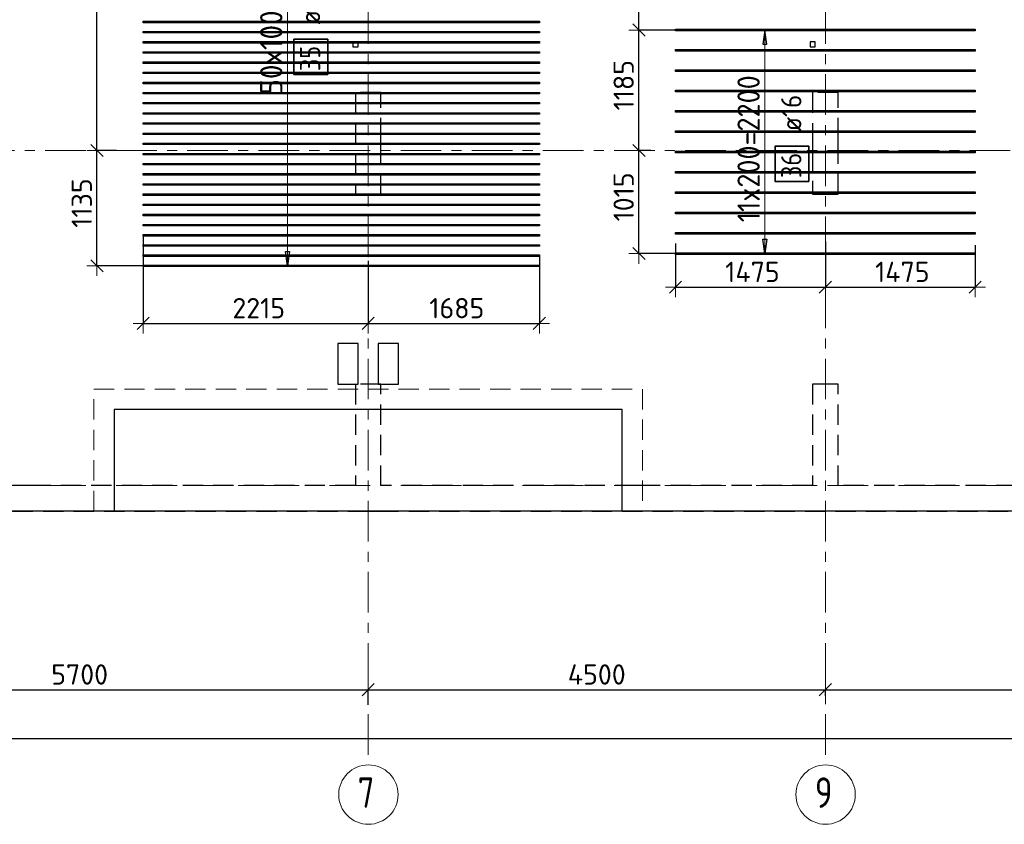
# Model space of a CAD drawing. Header units: metres. Extents: x -38 to 100, y -15 to 19.
# Tile 13 of 63: x 16.02 to 25.71, y -3.33 to 4.59. Entities that reach past the tile are written whole.
import ezdxf

# ---------------------------------------------------------------- set-up
doc = ezdxf.new("R2010")
doc.units = ezdxf.units.M
doc.header["$PDMODE"] = 65
for name, pattern in [('______11', [0.5, 0.4, -0.05, 0, -0.05]), ('______2', [0.27, 0.2, -0.07]), ('______5', [1.1, 0.8, -0.1, 0.1, -0.1])]:
    doc.linetypes.add(name, pattern=pattern)
for name, color, linetype, lineweight in [('XR$2$Осевая линия (1)', 7, '______5', 13), ('XR$2$Размерная линия (1)', 7, 'Continuous', 13), ('XR$3$Перекрытие (1)', 7, 'Continuous', 35), ('XR$3$Перекрытие (2)', 7, 'Continuous', 35), ('XR$3$Размерная линия (1)', 7, 'Continuous', 13), ('XR$5$Стена (1)', 7, 'Continuous', 35)]:
    doc.layers.add(name, color=color, linetype=linetype, lineweight=lineweight)
doc.layers.add('XR$3$Арм.стержн.Доп. Арм верхн.зоны Х', color=7, linetype='Continuous', lineweight=35, true_color=0x8c8cff)
doc.styles.add('ISOCPEUR', font='txt')
doc.dimstyles.new('DIMSTYLE_3', dxfattribs={"dimtxt": 0.2, "dimasz": 0.2, "dimexe": 0, "dimexo": 0, "dimgap": 0.1, "dimtad": 2, "dimdec": 0, "dimlfac": 1000, "dimrnd": 5, "dimzin": 12, "dimdsep": 46, "dimtxsty": 'ISOCPEUR', "dimblk1": 'ALL_ML_STRICH', "dimblk2": 'ALL_ML_STRICH', "dimsah": 1, "dimcen": 0, "dimclrd": 7, "dimclre": 256, "dimclrt": 7, "dimadec": 0, "dimazin": 0, "dimtfac": 1, "dimtdec": 0, "dimtix": 1, "dimtmove": 2, "dimatfit": 3, "dimfxl": 0, "dimtzin": 0, "dimlwd": 0, "dimlwe": -3, "dimarcsym": 0})

# ---------------------------------------------------------------- blocks, each defined once
blk = doc.blocks.new('ALL_ML_STRICH')
at = {"color": 0, "linetype": 'ByBlock', "lineweight": -2}
for p, q in [((0, -0.5), (0, 0.5)), ((-1, 0), (0.5, 0)), ((-0.3, -0.3), (0.3, 0.3))]:
    blk.add_line(p, q, dxfattribs=at)
blk = doc.blocks.new('*D8')
at = {"layer": 'DEFPOINTS', "color": 7, "linetype": 'Continuous', "lineweight": 13, "transparency": 33554687}
for p in [(13.75, -2.009), (13.75, -2.0432), (19.45, -2.1375)]:
    blk.add_point(p, dxfattribs=at)
at = {"layer": 'XR$2$Размерная линия (1)', "color": 9, "linetype": 'Continuous', "lineweight": -2, "true_color": 0xc7c7c7, "transparency": 33554687}
for p, q in [((13.75, -2.0632), (13.75, -2.009)), ((19.45, -2.1575), (19.45, -2.009))]:
    blk.add_line(p, q, dxfattribs=at)
at = {"layer": 'XR$2$Размерная линия (1)', "color": 7, "linetype": 'Continuous', "lineweight": -2, "transparency": 33554687}
blk.add_line((13.75, -2.009), (19.45, -2.009), dxfattribs=at)
at = {"layer": 'XR$2$Размерная линия (1)', "color": 7, "linetype": 'Continuous', "lineweight": 13, "transparency": 33554687, "xscale": 0.2, "yscale": 0.2, "zscale": 0.2, "rotation": 180}
blk.add_blockref('ALL_ML_STRICH', (13.75, -2.009), dxfattribs=at)
at = {"layer": 'XR$2$Размерная линия (1)', "color": 7, "linetype": 'Continuous', "lineweight": 13, "transparency": 33554687, "xscale": 0.2, "yscale": 0.2, "zscale": 0.2}
blk.add_blockref('ALL_ML_STRICH', (19.45, -2.009), dxfattribs=at)
at = {"layer": 'XR$2$Размерная линия (1)', "color": 7, "linetype": 'Continuous', "lineweight": 13, "transparency": 33554687, "insert": (16.61, -1.859), "char_height": 0.2, "width": 0.8, "attachment_point": 5, "style": 'ISOCPEUR'}
blk.add_mtext('\\A1;{5700}', dxfattribs=at)
blk = doc.blocks.new('*D9')
at = {"layer": 'DEFPOINTS', "color": 7, "linetype": 'Continuous', "lineweight": 13, "transparency": 33554687}
for p in [(19.45, -2.009), (23.95, -2.0508), (19.45, -2.1375)]:
    blk.add_point(p, dxfattribs=at)
at = {"layer": 'XR$2$Размерная линия (1)', "color": 9, "linetype": 'Continuous', "lineweight": -2, "true_color": 0xc7c7c7, "transparency": 33554687}
for p, q in [((19.45, -2.1575), (19.45, -2.009)), ((23.95, -2.0708), (23.95, -2.009))]:
    blk.add_line(p, q, dxfattribs=at)
at = {"layer": 'XR$2$Размерная линия (1)', "color": 7, "linetype": 'Continuous', "lineweight": -2, "transparency": 33554687}
blk.add_line((19.45, -2.009), (23.95, -2.009), dxfattribs=at)
at = {"layer": 'XR$2$Размерная линия (1)', "color": 7, "linetype": 'Continuous', "lineweight": 13, "transparency": 33554687, "xscale": 0.2, "yscale": 0.2, "zscale": 0.2, "rotation": 180}
blk.add_blockref('ALL_ML_STRICH', (19.45, -2.009), dxfattribs=at)
at = {"layer": 'XR$2$Размерная линия (1)', "color": 7, "linetype": 'Continuous', "lineweight": 13, "transparency": 33554687, "xscale": 0.2, "yscale": 0.2, "zscale": 0.2}
blk.add_blockref('ALL_ML_STRICH', (23.95, -2.009), dxfattribs=at)
at = {"layer": 'XR$2$Размерная линия (1)', "color": 7, "linetype": 'Continuous', "lineweight": 13, "transparency": 33554687, "insert": (21.7, -1.859), "char_height": 0.2, "width": 0.8, "attachment_point": 5, "style": 'ISOCPEUR'}
blk.add_mtext('\\A1;{4500}', dxfattribs=at)
blk = doc.blocks.new('*D10')
at = {"layer": 'DEFPOINTS', "color": 7, "linetype": 'Continuous', "lineweight": 13, "transparency": 33554687}
for p in [(23.95, -2.009), (23.95, -2.0508), (28.45, -2.1533)]:
    blk.add_point(p, dxfattribs=at)
at = {"layer": 'XR$2$Размерная линия (1)', "color": 9, "linetype": 'Continuous', "lineweight": -2, "true_color": 0xc7c7c7, "transparency": 33554687}
for p, q in [((23.95, -2.0708), (23.95, -2.009)), ((28.45, -2.1733), (28.45, -2.009))]:
    blk.add_line(p, q, dxfattribs=at)
at = {"layer": 'XR$2$Размерная линия (1)', "color": 7, "linetype": 'Continuous', "lineweight": -2, "transparency": 33554687}
blk.add_line((23.95, -2.009), (28.45, -2.009), dxfattribs=at)
at = {"layer": 'XR$2$Размерная линия (1)', "color": 7, "linetype": 'Continuous', "lineweight": 13, "transparency": 33554687, "xscale": 0.2, "yscale": 0.2, "zscale": 0.2, "rotation": 180}
blk.add_blockref('ALL_ML_STRICH', (23.95, -2.009), dxfattribs=at)
at = {"layer": 'XR$2$Размерная линия (1)', "color": 7, "linetype": 'Continuous', "lineweight": 13, "transparency": 33554687, "xscale": 0.2, "yscale": 0.2, "zscale": 0.2}
blk.add_blockref('ALL_ML_STRICH', (28.45, -2.009), dxfattribs=at)
at = {"layer": 'XR$2$Размерная линия (1)', "color": 7, "linetype": 'Continuous', "lineweight": 13, "transparency": 33554687, "insert": (26.2, -1.859), "char_height": 0.2, "width": 0.8, "attachment_point": 5, "style": 'ISOCPEUR'}
blk.add_mtext('\\A1;{4500}', dxfattribs=at)
blk = doc.blocks.new('*D18')
at = {"layer": 'DEFPOINTS', "color": 7, "linetype": 'Continuous', "lineweight": 13, "transparency": 33554687}
for p in [(0.5, -2.3633), (61.6, -2.4001), (0.5, -2.4901)]:
    blk.add_point(p, dxfattribs=at)
at = {"layer": 'XR$2$Размерная линия (1)', "color": 9, "linetype": 'Continuous', "lineweight": -2, "true_color": 0xc7c7c7, "transparency": 33554687}
for p, q in [((0.5, -2.3833), (0.5, -2.4901)), ((61.6, -2.4201), (61.6, -2.4901))]:
    blk.add_line(p, q, dxfattribs=at)
at = {"layer": 'XR$2$Размерная линия (1)', "color": 7, "linetype": 'Continuous', "lineweight": -2, "transparency": 33554687}
blk.add_line((0.5, -2.4901), (61.6, -2.4901), dxfattribs=at)
at = {"layer": 'XR$2$Размерная линия (1)', "color": 7, "linetype": 'Continuous', "lineweight": 13, "transparency": 33554687, "xscale": 0.2, "yscale": 0.2, "zscale": 0.2, "rotation": 180}
blk.add_blockref('ALL_ML_STRICH', (0.5, -2.4901), dxfattribs=at)
at = {"layer": 'XR$2$Размерная линия (1)', "color": 7, "linetype": 'Continuous', "lineweight": 13, "transparency": 33554687, "xscale": 0.2, "yscale": 0.2, "zscale": 0.2}
blk.add_blockref('ALL_ML_STRICH', (61.6, -2.4901), dxfattribs=at)
at = {"layer": 'XR$2$Размерная линия (1)', "color": 7, "linetype": 'Continuous', "lineweight": 13, "transparency": 33554687, "insert": (31.1, -2.3401), "char_height": 0.2, "width": 1, "attachment_point": 5, "style": 'ISOCPEUR'}
blk.add_mtext('\\A1;{61100}', dxfattribs=at)
blk = doc.blocks.new('*D57')
at = {"layer": 'DEFPOINTS', "color": 7, "linetype": 'Continuous', "lineweight": 13, "transparency": 33554687}
for p in [(22.475, 2.4056), (23.95, 2.4223), (22.475, 1.9546)]:
    blk.add_point(p, dxfattribs=at)
at = {"layer": 'XR$3$Размерная линия (1)', "color": 9, "linetype": 'Continuous', "lineweight": -2, "true_color": 0xc7c7c7, "transparency": 33554687}
for p, q in [((22.475, 2.3856), (22.475, 1.9546)), ((23.95, 2.4023), (23.95, 1.9546))]:
    blk.add_line(p, q, dxfattribs=at)
at = {"layer": 'XR$3$Размерная линия (1)', "color": 7, "linetype": 'Continuous', "lineweight": -2, "transparency": 33554687}
blk.add_line((22.475, 1.9546), (23.95, 1.9546), dxfattribs=at)
at = {"layer": 'XR$3$Размерная линия (1)', "color": 7, "linetype": 'Continuous', "lineweight": 13, "transparency": 33554687, "xscale": 0.2, "yscale": 0.2, "zscale": 0.2, "rotation": 180}
blk.add_blockref('ALL_ML_STRICH', (22.475, 1.9546), dxfattribs=at)
at = {"layer": 'XR$3$Размерная линия (1)', "color": 7, "linetype": 'Continuous', "lineweight": 13, "transparency": 33554687, "xscale": 0.2, "yscale": 0.2, "zscale": 0.2}
blk.add_blockref('ALL_ML_STRICH', (23.95, 1.9546), dxfattribs=at)
at = {"layer": 'XR$3$Размерная линия (1)', "color": 7, "linetype": 'Continuous', "lineweight": 13, "transparency": 33554687, "insert": (23.2325, 2.1046), "char_height": 0.2, "width": 0.8, "attachment_point": 5, "style": 'ISOCPEUR'}
blk.add_mtext('\\A1;{1475}', dxfattribs=at)
blk = doc.blocks.new('*D58')
at = {"layer": 'DEFPOINTS', "color": 7, "linetype": 'Continuous', "lineweight": 13, "transparency": 33554687}
for p in [(23.95, 2.4223), (25.425, 2.3889), (23.95, 1.9546)]:
    blk.add_point(p, dxfattribs=at)
at = {"layer": 'XR$3$Размерная линия (1)', "color": 9, "linetype": 'Continuous', "lineweight": -2, "true_color": 0xc7c7c7, "transparency": 33554687}
for p, q in [((23.95, 2.4023), (23.95, 1.9546)), ((25.425, 2.3689), (25.425, 1.9546))]:
    blk.add_line(p, q, dxfattribs=at)
at = {"layer": 'XR$3$Размерная линия (1)', "color": 7, "linetype": 'Continuous', "lineweight": -2, "transparency": 33554687}
blk.add_line((23.95, 1.9546), (25.425, 1.9546), dxfattribs=at)
at = {"layer": 'XR$3$Размерная линия (1)', "color": 7, "linetype": 'Continuous', "lineweight": 13, "transparency": 33554687, "xscale": 0.2, "yscale": 0.2, "zscale": 0.2, "rotation": 180}
blk.add_blockref('ALL_ML_STRICH', (23.95, 1.9546), dxfattribs=at)
at = {"layer": 'XR$3$Размерная линия (1)', "color": 7, "linetype": 'Continuous', "lineweight": 13, "transparency": 33554687, "xscale": 0.2, "yscale": 0.2, "zscale": 0.2}
blk.add_blockref('ALL_ML_STRICH', (25.425, 1.9546), dxfattribs=at)
at = {"layer": 'XR$3$Размерная линия (1)', "color": 7, "linetype": 'Continuous', "lineweight": 13, "transparency": 33554687, "insert": (24.7075, 2.1046), "char_height": 0.2, "width": 0.8, "attachment_point": 5, "style": 'ISOCPEUR'}
blk.add_mtext('\\A1;{1475}', dxfattribs=at)
blk = doc.blocks.new('*D65')
at = {"layer": 'DEFPOINTS', "color": 7, "linetype": 'Continuous', "lineweight": 13, "transparency": 33554687}
for p in [(17.2357, 2.4905), (19.45, 2.2339), (17.2357, 1.5977)]:
    blk.add_point(p, dxfattribs=at)
at = {"layer": 'XR$3$Размерная линия (1)', "color": 9, "linetype": 'Continuous', "lineweight": -2, "true_color": 0xc7c7c7, "transparency": 33554687}
for p, q in [((17.2357, 2.4705), (17.2357, 1.5977)), ((19.45, 2.2139), (19.45, 1.5977))]:
    blk.add_line(p, q, dxfattribs=at)
at = {"layer": 'XR$3$Размерная линия (1)', "color": 7, "linetype": 'Continuous', "lineweight": -2, "transparency": 33554687}
blk.add_line((17.2357, 1.5977), (19.45, 1.5977), dxfattribs=at)
at = {"layer": 'XR$3$Размерная линия (1)', "color": 7, "linetype": 'Continuous', "lineweight": 13, "transparency": 33554687, "xscale": 0.2, "yscale": 0.2, "zscale": 0.2, "rotation": 180}
blk.add_blockref('ALL_ML_STRICH', (17.2357, 1.5977), dxfattribs=at)
at = {"layer": 'XR$3$Размерная линия (1)', "color": 7, "linetype": 'Continuous', "lineweight": 13, "transparency": 33554687, "xscale": 0.2, "yscale": 0.2, "zscale": 0.2}
blk.add_blockref('ALL_ML_STRICH', (19.45, 1.5977), dxfattribs=at)
at = {"layer": 'XR$3$Размерная линия (1)', "color": 7, "linetype": 'Continuous', "lineweight": 13, "transparency": 33554687, "insert": (18.3728, 1.7477), "char_height": 0.2, "width": 0.8, "attachment_point": 5, "style": 'ISOCPEUR'}
blk.add_mtext('\\A1;{2215}', dxfattribs=at)
blk = doc.blocks.new('*D66')
at = {"layer": 'DEFPOINTS', "color": 7, "linetype": 'Continuous', "lineweight": 13, "transparency": 33554687}
for p in [(19.45, 2.2339), (21.1357, 2.2852), (19.45, 1.5977)]:
    blk.add_point(p, dxfattribs=at)
at = {"layer": 'XR$3$Размерная линия (1)', "color": 9, "linetype": 'Continuous', "lineweight": -2, "true_color": 0xc7c7c7, "transparency": 33554687}
for p, q in [((21.1357, 2.2652), (21.1357, 1.5977)), ((19.45, 2.2139), (19.45, 1.5977))]:
    blk.add_line(p, q, dxfattribs=at)
at = {"layer": 'XR$3$Размерная линия (1)', "color": 7, "linetype": 'Continuous', "lineweight": -2, "transparency": 33554687}
blk.add_line((19.45, 1.5977), (21.1357, 1.5977), dxfattribs=at)
at = {"layer": 'XR$3$Размерная линия (1)', "color": 7, "linetype": 'Continuous', "lineweight": 13, "transparency": 33554687, "xscale": 0.2, "yscale": 0.2, "zscale": 0.2, "rotation": 180}
blk.add_blockref('ALL_ML_STRICH', (19.45, 1.5977), dxfattribs=at)
at = {"layer": 'XR$3$Размерная линия (1)', "color": 7, "linetype": 'Continuous', "lineweight": 13, "transparency": 33554687, "xscale": 0.2, "yscale": 0.2, "zscale": 0.2}
blk.add_blockref('ALL_ML_STRICH', (21.1357, 1.5977), dxfattribs=at)
at = {"layer": 'XR$3$Размерная линия (1)', "color": 7, "linetype": 'Continuous', "lineweight": 13, "transparency": 33554687, "insert": (20.3228, 1.7477), "char_height": 0.2, "width": 0.8, "attachment_point": 5, "style": 'ISOCPEUR'}
blk.add_mtext('\\A1;{1685}', dxfattribs=at)
blk = doc.blocks.new('*D132')
at = {"layer": 'DEFPOINTS', "color": 7, "linetype": 'Continuous', "lineweight": 13, "transparency": 33554687}
for p in [(16.9934, 3.3), (16.7809, 2.1648), (17.4097, 2.1648)]:
    blk.add_point(p, dxfattribs=at)
at = {"layer": 'XR$3$Размерная линия (1)', "color": 9, "linetype": 'Continuous', "lineweight": -2, "true_color": 0xc7c7c7, "transparency": 33554687}
for p, q in [((16.9734, 3.3), (16.7809, 3.3)), ((17.3897, 2.1648), (16.7809, 2.1648))]:
    blk.add_line(p, q, dxfattribs=at)
at = {"layer": 'XR$3$Размерная линия (1)', "color": 7, "linetype": 'Continuous', "lineweight": -2, "transparency": 33554687}
blk.add_line((16.7809, 2.1648), (16.7809, 3.3), dxfattribs=at)
at = {"layer": 'XR$3$Размерная линия (1)', "color": 7, "linetype": 'Continuous', "lineweight": 13, "transparency": 33554687, "xscale": 0.2, "yscale": 0.2, "zscale": 0.2}
for p, rotation in [((16.7809, 3.3), 90), ((16.7809, 2.1648), 270)]:
    blk.add_blockref('ALL_ML_STRICH', p, dxfattribs=dict(at, rotation=rotation))
at = {"layer": 'XR$3$Размерная линия (1)', "color": 7, "linetype": 'Continuous', "lineweight": 13, "transparency": 33554687, "insert": (16.6309, 2.7824), "char_height": 0.2, "width": 0.8, "attachment_point": 5, "rotation": 90, "style": 'ISOCPEUR'}
blk.add_mtext('\\A1;{1135}', dxfattribs=at)
blk = doc.blocks.new('*D133')
at = {"layer": 'DEFPOINTS', "color": 7, "linetype": 'Continuous', "lineweight": 13, "transparency": 33554687}
for p in [(17.3274, 7.1648), (16.7809, 3.3), (16.9934, 3.3)]:
    blk.add_point(p, dxfattribs=at)
at = {"layer": 'XR$3$Размерная линия (1)', "color": 9, "linetype": 'Continuous', "lineweight": -2, "true_color": 0xc7c7c7, "transparency": 33554687}
for p, q in [((17.3074, 7.1648), (16.7809, 7.1648)), ((16.9734, 3.3), (16.7809, 3.3))]:
    blk.add_line(p, q, dxfattribs=at)
at = {"layer": 'XR$3$Размерная линия (1)', "color": 7, "linetype": 'Continuous', "lineweight": -2, "transparency": 33554687}
blk.add_line((16.7809, 3.3), (16.7809, 7.1648), dxfattribs=at)
at = {"layer": 'XR$3$Размерная линия (1)', "color": 7, "linetype": 'Continuous', "lineweight": 13, "transparency": 33554687, "xscale": 0.2, "yscale": 0.2, "zscale": 0.2}
for p, rotation in [((16.7809, 7.1648), 90), ((16.7809, 3.3), 270)]:
    blk.add_blockref('ALL_ML_STRICH', p, dxfattribs=dict(at, rotation=rotation))
at = {"layer": 'XR$3$Размерная линия (1)', "color": 7, "linetype": 'Continuous', "lineweight": 13, "transparency": 33554687, "insert": (16.6309, 5.2424), "char_height": 0.2, "width": 0.8, "attachment_point": 5, "rotation": 90, "style": 'ISOCPEUR'}
blk.add_mtext('\\A1;{3865}', dxfattribs=at)
blk = doc.blocks.new('*D134')
at = {"layer": 'DEFPOINTS', "color": 7, "linetype": 'Continuous', "lineweight": 13, "transparency": 33554687}
for p in [(22.2528, 3.3), (22.1149, 2.2854), (22.5811, 2.2854)]:
    blk.add_point(p, dxfattribs=at)
at = {"layer": 'XR$3$Размерная линия (1)', "color": 9, "linetype": 'Continuous', "lineweight": -2, "true_color": 0xc7c7c7, "transparency": 33554687}
for p, q in [((22.2328, 3.3), (22.1149, 3.3)), ((22.5611, 2.2854), (22.1149, 2.2854))]:
    blk.add_line(p, q, dxfattribs=at)
at = {"layer": 'XR$3$Размерная линия (1)', "color": 7, "linetype": 'Continuous', "lineweight": -2, "transparency": 33554687}
blk.add_line((22.1149, 2.2854), (22.1149, 3.3), dxfattribs=at)
at = {"layer": 'XR$3$Размерная линия (1)', "color": 7, "linetype": 'Continuous', "lineweight": 13, "transparency": 33554687, "xscale": 0.2, "yscale": 0.2, "zscale": 0.2}
for p, rotation in [((22.1149, 3.3), 90), ((22.1149, 2.2854), 270)]:
    blk.add_blockref('ALL_ML_STRICH', p, dxfattribs=dict(at, rotation=rotation))
at = {"layer": 'XR$3$Размерная линия (1)', "color": 7, "linetype": 'Continuous', "lineweight": 13, "transparency": 33554687, "insert": (21.9649, 2.8427), "char_height": 0.2, "width": 0.8, "attachment_point": 5, "rotation": 90, "style": 'ISOCPEUR'}
blk.add_mtext('\\A1;{1015}', dxfattribs=at)
blk = doc.blocks.new('*D135')
at = {"layer": 'DEFPOINTS', "color": 7, "linetype": 'Continuous', "lineweight": 13, "transparency": 33554687}
for p in [(22.6263, 4.4854), (22.1149, 3.3), (22.2528, 3.3)]:
    blk.add_point(p, dxfattribs=at)
at = {"layer": 'XR$3$Размерная линия (1)', "color": 9, "linetype": 'Continuous', "lineweight": -2, "true_color": 0xc7c7c7, "transparency": 33554687}
for p, q in [((22.6063, 4.4854), (22.1149, 4.4854)), ((22.2328, 3.3), (22.1149, 3.3))]:
    blk.add_line(p, q, dxfattribs=at)
at = {"layer": 'XR$3$Размерная линия (1)', "color": 7, "linetype": 'Continuous', "lineweight": -2, "transparency": 33554687}
blk.add_line((22.1149, 3.3), (22.1149, 4.4854), dxfattribs=at)
at = {"layer": 'XR$3$Размерная линия (1)', "color": 7, "linetype": 'Continuous', "lineweight": 13, "transparency": 33554687, "xscale": 0.2, "yscale": 0.2, "zscale": 0.2}
for p, rotation in [((22.1149, 4.4854), 90), ((22.1149, 3.3), 270)]:
    blk.add_blockref('ALL_ML_STRICH', p, dxfattribs=dict(at, rotation=rotation))
at = {"layer": 'XR$3$Размерная линия (1)', "color": 7, "linetype": 'Continuous', "lineweight": 13, "transparency": 33554687, "insert": (21.9649, 3.9427), "char_height": 0.2, "width": 0.8, "attachment_point": 5, "rotation": 90, "style": 'ISOCPEUR'}
blk.add_mtext('\\A1;{1185}', dxfattribs=at)
blk = doc.blocks.new('*D136')
at = {"layer": 'DEFPOINTS', "color": 7, "linetype": 'Continuous', "lineweight": 13, "transparency": 33554687}
for p in [(22.5805, 5.3654), (22.1149, 4.4854), (22.6263, 4.4854)]:
    blk.add_point(p, dxfattribs=at)
at = {"layer": 'XR$3$Размерная линия (1)', "color": 9, "linetype": 'Continuous', "lineweight": -2, "true_color": 0xc7c7c7, "transparency": 33554687}
for p, q in [((22.5605, 5.3654), (22.1149, 5.3654)), ((22.6063, 4.4854), (22.1149, 4.4854))]:
    blk.add_line(p, q, dxfattribs=at)
at = {"layer": 'XR$3$Размерная линия (1)', "color": 7, "linetype": 'Continuous', "lineweight": -2, "transparency": 33554687}
blk.add_line((22.1149, 4.4854), (22.1149, 5.3654), dxfattribs=at)
at = {"layer": 'XR$3$Размерная линия (1)', "color": 7, "linetype": 'Continuous', "lineweight": 13, "transparency": 33554687, "xscale": 0.2, "yscale": 0.2, "zscale": 0.2}
for p, rotation in [((22.1149, 5.3654), 90), ((22.1149, 4.4854), 270)]:
    blk.add_blockref('ALL_ML_STRICH', p, dxfattribs=dict(at, rotation=rotation))
at = {"layer": 'XR$3$Размерная линия (1)', "color": 7, "linetype": 'Continuous', "lineweight": 13, "transparency": 33554687, "insert": (21.9649, 4.9354), "char_height": 0.2, "width": 0.6, "attachment_point": 5, "rotation": 90, "style": 'ISOCPEUR'}
blk.add_mtext('\\A1;{880}', dxfattribs=at)

msp = doc.modelspace()

# ---------------------------------------------------------------- linework, layer by layer
at = {"layer": 'XR$2$Осевая линия (1)', "color": 253, "linetype": '______11', "lineweight": 13, "true_color": 0xa0a0a0, "transparency": 33554687}
for p, q in [((19.45, -2.65), (19.45, 8.13)), ((23.95, -2.65), (23.95, 8.13)), ((-2.63, 3.3), (62.6, 3.3)), ((-2.63, 0), (62.6, 0))]:
    msp.add_line(p, q, dxfattribs=at)
at = {"layer": 'XR$2$Осевая линия (1)', "color": 7, "linetype": 'Continuous', "lineweight": 13, "transparency": 33554687}
for centre in [(19.4524, -3.0419), (23.9524, -3.0419)]:
    msp.add_circle(centre, 0.2924, dxfattribs=at)
at = {"layer": 'XR$3$Арм.стержн.Доп. Арм верхн.зоны Х', "color": 7, "linetype": 'Continuous', "lineweight": 13, "transparency": 33554687}
for p, q in [((18.6565, 2.1648), (18.6565, 7.1648)), ((23.3547, 4.4854), (23.3547, 4.4854)), ((23.3547, 2.2854), (23.3547, 4.4854)), ((23.3547, 2.2854), (23.3547, 2.2854)), ((18.6565, 2.1648), (18.6565, 2.1648))]:
    msp.add_line(p, q, dxfattribs=at)
at = {"layer": 'XR$3$Арм.стержн.Доп. Арм верхн.зоны Х', "color": 253, "linetype": 'Continuous', "lineweight": -3, "true_color": 0xa0a0a0, "transparency": 33554687}
for p, q in [((23.3547, 4.4854), (23.2547, 4.4854)), ((23.3547, 4.4854), (23.4547, 4.4854)), ((23.3547, 2.2854), (23.2547, 2.2854)), ((23.3547, 2.2854), (23.4547, 2.2854)), ((18.6565, 2.1648), (18.5565, 2.1648)), ((18.6565, 2.1648), (18.7565, 2.1648))]:
    msp.add_line(p, q, dxfattribs=at)
at = {"layer": 'XR$3$Арм.стержн.Доп. Арм верхн.зоны Х', "color": 7, "linetype": 'Continuous', "lineweight": 25, "transparency": 33554687}
for p, q in [((23.3547, 4.4854), (23.3347, 4.3454)), ((23.3747, 4.3454), (23.3547, 4.4854)), ((23.3347, 4.3454), (23.3747, 4.3454)), ((23.3547, 2.2854), (23.3347, 2.4254)), ((23.3347, 2.4254), (23.3747, 2.4254)), ((23.3747, 2.4254), (23.3547, 2.2854)), ((18.6565, 2.1648), (18.6365, 2.3048)), ((18.6365, 2.3048), (18.6765, 2.3048)), ((18.6765, 2.3048), (18.6565, 2.1648))]:
    msp.add_line(p, q, dxfattribs=at)
for points in [[(21.1357, 4.5578), (17.2357, 4.5578), (17.2357, 4.5718), (21.1357, 4.5718), (21.1357, 4.5578)], [(21.1357, 4.4578), (17.2357, 4.4578), (17.2357, 4.4718), (21.1357, 4.4718), (21.1357, 4.4578)], [(25.425, 4.4774), (22.475, 4.4774), (22.475, 4.4934), (25.425, 4.4934), (25.425, 4.4774)], [(21.1357, 4.3578), (17.2357, 4.3578), (17.2357, 4.3718), (21.1357, 4.3718), (21.1357, 4.3578)], [(21.1357, 4.2578), (17.2357, 4.2578), (17.2357, 4.2718), (21.1357, 4.2718), (21.1357, 4.2578)], [(25.425, 4.2774), (22.475, 4.2774), (22.475, 4.2934), (25.425, 4.2934), (25.425, 4.2774)], [(21.1357, 4.1578), (17.2357, 4.1578), (17.2357, 4.1718), (21.1357, 4.1718), (21.1357, 4.1578)], [(21.1357, 4.0578), (17.2357, 4.0578), (17.2357, 4.0718), (21.1357, 4.0718), (21.1357, 4.0578)], [(25.425, 4.0774), (22.475, 4.0774), (22.475, 4.0934), (25.425, 4.0934), (25.425, 4.0774)], [(21.1357, 3.9578), (17.2357, 3.9578), (17.2357, 3.9718), (21.1357, 3.9718), (21.1357, 3.9578)], [(25.425, 3.8774), (22.475, 3.8774), (22.475, 3.8934), (25.425, 3.8934), (25.425, 3.8774)], [(21.1357, 3.8578), (17.2357, 3.8578), (17.2357, 3.8718), (21.1357, 3.8718), (21.1357, 3.8578)], [(21.1357, 3.7578), (17.2357, 3.7578), (17.2357, 3.7718), (21.1357, 3.7718), (21.1357, 3.7578)], [(25.425, 3.6774), (22.475, 3.6774), (22.475, 3.6934), (25.425, 3.6934), (25.425, 3.6774)], [(21.1357, 3.6578), (17.2357, 3.6578), (17.2357, 3.6718), (21.1357, 3.6718), (21.1357, 3.6578)], [(21.1357, 3.5578), (17.2357, 3.5578), (17.2357, 3.5718), (21.1357, 3.5718), (21.1357, 3.5578)], [(25.425, 3.4774), (22.475, 3.4774), (22.475, 3.4934), (25.425, 3.4934), (25.425, 3.4774)], [(21.1357, 3.4578), (17.2357, 3.4578), (17.2357, 3.4718), (21.1357, 3.4718), (21.1357, 3.4578)], [(21.1357, 3.3578), (17.2357, 3.3578), (17.2357, 3.3718), (21.1357, 3.3718), (21.1357, 3.3578)], [(21.1357, 3.2578), (17.2357, 3.2578), (17.2357, 3.2718), (21.1357, 3.2718), (21.1357, 3.2578)], [(25.425, 3.2774), (22.475, 3.2774), (22.475, 3.2934), (25.425, 3.2934), (25.425, 3.2774)], [(21.1357, 3.1578), (17.2357, 3.1578), (17.2357, 3.1718), (21.1357, 3.1718), (21.1357, 3.1578)], [(21.1357, 3.0578), (17.2357, 3.0578), (17.2357, 3.0718), (21.1357, 3.0718), (21.1357, 3.0578)], [(25.425, 3.0774), (22.475, 3.0774), (22.475, 3.0934), (25.425, 3.0934), (25.425, 3.0774)], [(21.1357, 2.9578), (17.2357, 2.9578), (17.2357, 2.9718), (21.1357, 2.9718), (21.1357, 2.9578)], [(21.1357, 2.8578), (17.2357, 2.8578), (17.2357, 2.8718), (21.1357, 2.8718), (21.1357, 2.8578)], [(25.425, 2.8774), (22.475, 2.8774), (22.475, 2.8934), (25.425, 2.8934), (25.425, 2.8774)], [(21.1357, 2.7578), (17.2357, 2.7578), (17.2357, 2.7718), (21.1357, 2.7718), (21.1357, 2.7578)], [(21.1357, 2.6578), (17.2357, 2.6578), (17.2357, 2.6718), (21.1357, 2.6718), (21.1357, 2.6578)], [(25.425, 2.6774), (22.475, 2.6774), (22.475, 2.6934), (25.425, 2.6934), (25.425, 2.6774)], [(21.1357, 2.5578), (17.2357, 2.5578), (17.2357, 2.5718), (21.1357, 2.5718), (21.1357, 2.5578)], [(21.1357, 2.4578), (17.2357, 2.4578), (17.2357, 2.4718), (21.1357, 2.4718), (21.1357, 2.4578)], [(25.425, 2.4774), (22.475, 2.4774), (22.475, 2.4934), (25.425, 2.4934), (25.425, 2.4774)], [(21.1357, 2.3578), (17.2357, 2.3578), (17.2357, 2.3718), (21.1357, 2.3718), (21.1357, 2.3578)], [(21.1357, 2.2578), (17.2357, 2.2578), (17.2357, 2.2718), (21.1357, 2.2718), (21.1357, 2.2578)], [(25.425, 2.2774), (22.475, 2.2774), (22.475, 2.2934), (25.425, 2.2934), (25.425, 2.2774)], [(21.1357, 2.1578), (17.2357, 2.1578), (17.2357, 2.1718), (21.1357, 2.1718), (21.1357, 2.1578)]]:
    msp.add_lwpolyline(points, dxfattribs=at)
at = {"layer": 'XR$3$Арм.стержн.Доп. Арм верхн.зоны Х', "color": 7, "linetype": 'Continuous', "lineweight": 35, "transparency": 33554687}
for points in [[(19.0517, 4.048), (19.0517, 4.3947), (18.7184, 4.3947), (18.7184, 4.048), (19.0517, 4.048)], [(23.788, 2.9948), (23.788, 3.3415), (23.4547, 3.3415), (23.4547, 2.9948), (23.788, 2.9948)]]:
    msp.add_lwpolyline(points, dxfattribs=at)
at = {"layer": 'XR$3$Перекрытие (1)', "color": 7, "linetype": 'Continuous', "lineweight": 25, "transparency": 33554687}
for p, q in [((19.3, 4.37), (19.3, 4.32)), ((19.35, 4.37), (19.3, 4.37)), ((19.35, 4.32), (19.35, 4.37)), ((23.8, 4.37), (23.8, 4.32)), ((23.85, 4.37), (23.8, 4.37)), ((23.85, 4.32), (23.85, 4.37)), ((19.3, 4.32), (19.35, 4.32)), ((23.8, 4.32), (23.85, 4.32)), ((19.15, 1.4), (19.15, 1)), ((19.35, 1.4), (19.15, 1.4)), ((19.35, 1), (19.35, 1.4)), ((19.55, 1.4), (19.55, 1)), ((19.75, 1.4), (19.55, 1.4)), ((19.75, 1), (19.75, 1.4)), ((19.15, 1), (19.35, 1)), ((19.55, 1), (19.75, 1)), ((16.95, 0.7496), (16.95, -0.25)), ((21.95, 0.7496), (16.95, 0.7496)), ((21.95, -0.25), (21.95, 0.7496)), ((16.95, -0.25), (11.65, -0.25)), ((28.575, -0.25), (21.95, -0.25))]:
    msp.add_line(p, q, dxfattribs=at)
at = {"layer": 'XR$3$Перекрытие (2)', "color": 7, "linetype": '______2', "lineweight": 18, "transparency": 33554687}
for p, q in [((16.75, -0.25), (16.75, 0.95)), ((16.75, 0.95), (22.15, 0.95)), ((22.15, 0.95), (22.15, -0.25))]:
    msp.add_line(p, q, dxfattribs=at)
at = {"layer": 'XR$3$Перекрытие (2)', "color": 7, "linetype": 'Continuous', "lineweight": 25, "transparency": 33554687}
msp.add_line((21.95, -0.25), (16.95, -0.25), dxfattribs=at)
at = {"layer": 'XR$5$Стена (1)', "color": 253, "linetype": '______2', "lineweight": -3, "true_color": 0xa0a0a0, "transparency": 33554687}
for p, q in [((19.325, 3.87), (19.325, 2.87)), ((19.575, 3.87), (19.325, 3.87)), ((19.575, 3.42), (19.575, 3.87)), ((23.825, 3.87), (23.825, 3.42)), ((24.075, 3.87), (23.825, 3.87)), ((24.075, 3.42), (24.075, 3.87)), ((19.575, 3.3), (19.575, 3.42)), ((23.825, 3.42), (23.825, 3.3)), ((24.075, 3.3), (24.075, 3.42)), ((19.575, 2.87), (19.575, 3.3)), ((23.825, 3.3), (23.825, 2.87)), ((24.075, 2.87), (24.075, 3.3)), ((19.325, 2.87), (19.495, 2.87)), ((19.495, 2.87), (19.575, 2.87)), ((23.825, 2.87), (23.995, 2.87)), ((23.995, 2.87), (24.075, 2.87)), ((19.575, 1), (19.325, 1)), ((19.325, 1), (19.325, 0)), ((19.575, 1), (19.495, 1)), ((19.575, 0), (19.575, 1)), ((23.995, 1), (23.825, 1)), ((23.825, 1), (23.825, 0)), ((24.075, 1), (23.995, 1)), ((24.075, 0), (24.075, 1)), ((16.15, 0), (13.875, 0)), ((16.27, 0), (16.15, 0)), ((19.325, 0), (16.27, 0)), ((22.0802, 0), (19.575, 0)), ((22.2002, 0), (22.0802, 0)), ((23.825, 0), (22.2002, 0)), ((26.13, 0), (24.075, 0)), ((9.05, -0.25), (19.35, -0.25)), ((19.35, -0.25), (19.55, -0.25)), ((19.55, -0.25), (32.675, -0.25))]:
    msp.add_line(p, q, dxfattribs=at)

# ---------------------------------------------------------------- texts
at = {"layer": 'XR$2$Осевая линия (1)', "color": 7, "linetype": 'Continuous', "lineweight": 13, "transparency": 33554687, "char_height": 0.3, "width": 0.326407, "attachment_point": 7, "style": 'ISOCPEUR'}
for s, insert in [('\\W0.78;7', (19.3474, -3.1724)), ('\\W0.78;9', (23.8474, -3.1724))]:
    msp.add_mtext(s, dxfattribs=dict(at, insert=insert))
at = {"layer": 'XR$3$Арм.стержн.Доп. Арм верхн.зоны Х', "color": 7, "linetype": 'Continuous', "lineweight": 13, "transparency": 33554687, "char_height": 0.22, "attachment_point": 7, "rotation": 90, "style": 'ISOCPEUR'}
for s, insert, width in [('\\W0.95;50x100=5000', (18.6065, 3.8508), 1.753129), ('\\W0.92;11x200=2200', (23.3047, 2.5934), 1.706474)]:
    msp.add_mtext(s, dxfattribs=dict(at, insert=insert, width=width))
at = {"layer": 'XR$3$Арм.стержн.Доп. Арм верхн.зоны Х', "color": 7, "linetype": 'Continuous', "lineweight": 25, "transparency": 33554687, "char_height": 0.2, "attachment_point": 7, "rotation": 90, "style": 'ISOCPEUR'}
for s, insert, width in [('\\W0.89; ø14 ', (18.9784, 4.428), 0.769432), ('\\W0.87;35', (18.9784, 4.0813), 0.367208), ('\\W0.89; ø16 ', (23.7147, 3.3748), 0.749105), ('\\W0.87;36', (23.7147, 3.0282), 0.367208)]:
    msp.add_mtext(s, dxfattribs=dict(at, insert=insert, width=width))

# ---------------------------------------------------------------- dimensions: what is measured, and where the dimension line sits
at = {"layer": 'XR$2$Размерная линия (1)', "color": 7, "linetype": 'Continuous', "lineweight": 13, "transparency": 33554687}
for base, p1, p2, picture, middle in [((19.45, -2.009), (13.75, -2.0632), (19.45, -2.1575), '*D8', (16.61, -1.859)), ((23.95, -2.009), (19.45, -2.1575), (23.95, -2.0708), '*D9', (21.7, -1.859)), ((28.45, -2.009), (23.95, -2.0708), (28.45, -2.1733), '*D10', (26.2, -1.859)), ((61.6, -2.4901), (0.5, -2.3833), (61.6, -2.4201), '*D18', (31.1, -2.3401))]:
    dim = msp.add_linear_dim(base=base, p1=p1, p2=p2, dimstyle='DIMSTYLE_3', override={"dimpost": '<>', "dimclrd": 7, "dimclre": 9, "dimclrt": 7, "dimlwd": 0, "dimlwe": 65533}, dxfattribs=at)
    dim.commit()
    dim.dimension.update_dxf_attribs({"geometry": picture, "text_midpoint": middle, "dimtype": 160})
at = {"layer": 'XR$3$Размерная линия (1)', "color": 7, "linetype": 'Continuous', "lineweight": 13, "transparency": 33554687}
for base, p1, p2, picture, middle in [((16.7809, 7.1648), (16.9734, 3.3), (17.3074, 7.1648), '*D133', (16.6309, 5.2424)), ((22.1149, 5.3654), (22.6063, 4.4854), (22.5605, 5.3654), '*D136', (21.9649, 4.9354)), ((22.1149, 4.4854), (22.2328, 3.3), (22.6063, 4.4854), '*D135', (21.9649, 3.9427)), ((16.7809, 3.3), (17.3897, 2.1648), (16.9734, 3.3), '*D132', (16.6309, 2.7824)), ((22.1149, 3.3), (22.5611, 2.2854), (22.2328, 3.3), '*D134', (21.9649, 2.8427))]:
    dim = msp.add_linear_dim(base=base, p1=p1, p2=p2, angle=90, dimstyle='DIMSTYLE_3', override={"dimpost": '<>', "dimclrd": 7, "dimclre": 9, "dimclrt": 7, "dimlwd": 0, "dimlwe": 65533}, dxfattribs=at)
    dim.commit()
    dim.dimension.update_dxf_attribs({"geometry": picture, "text_midpoint": middle, "dimtype": 160})
for base, p1, p2, picture, middle in [((19.45, 1.5977), (17.2357, 2.4705), (19.45, 2.2139), '*D65', (18.3728, 1.7477)), ((23.95, 1.9546), (22.475, 2.3856), (23.95, 2.4023), '*D57', (23.2325, 2.1046)), ((25.425, 1.9546), (23.95, 2.4023), (25.425, 2.3689), '*D58', (24.7075, 2.1046)), ((21.1357, 1.5977), (19.45, 2.2139), (21.1357, 2.2652), '*D66', (20.3228, 1.7477))]:
    dim = msp.add_linear_dim(base=base, p1=p1, p2=p2, dimstyle='DIMSTYLE_3', override={"dimpost": '<>', "dimclrd": 7, "dimclre": 9, "dimclrt": 7, "dimlwd": 0, "dimlwe": 65533}, dxfattribs=at)
    dim.commit()
    dim.dimension.update_dxf_attribs({"geometry": picture, "text_midpoint": middle, "dimtype": 160})

doc.saveas('drawing.dxf')
